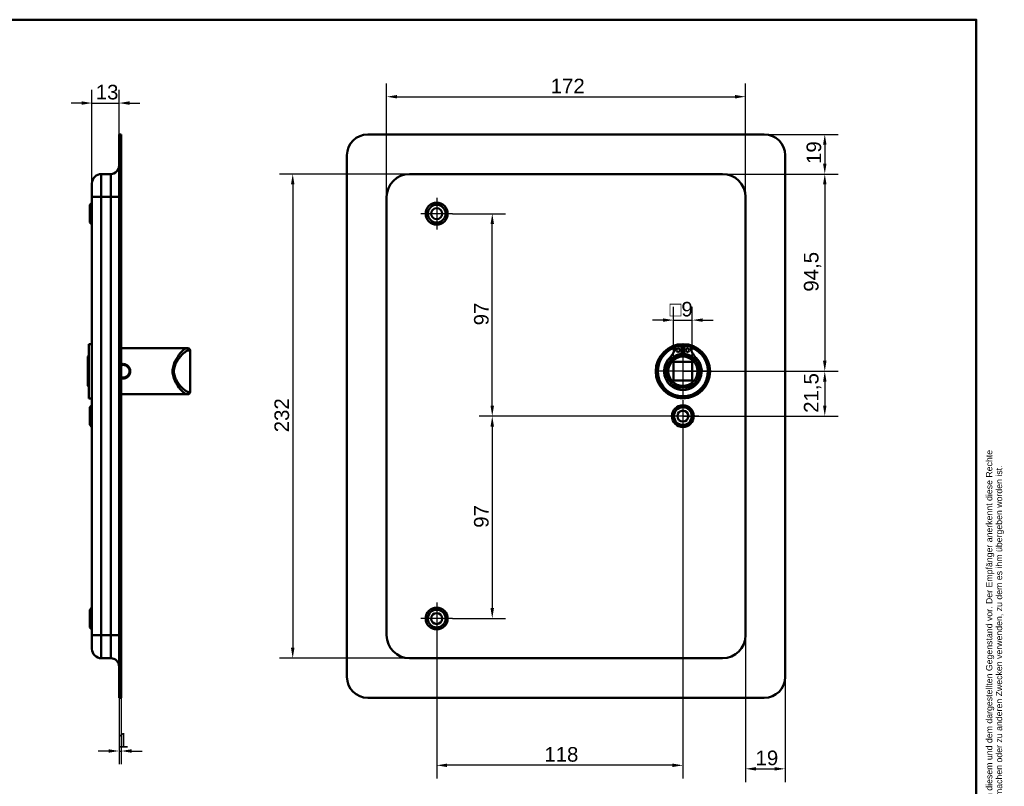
# Model space of a CAD drawing. Header units: millimetres. Extents: x 20 to 833, y 20 to 574.
# Tile 7 of 7: x 362 to 833, y 207 to 574. Entities that reach past the tile are written whole.
import ezdxf
from ezdxf.enums import TextEntityAlignment as Align

# ---------------------------------------------------------------- set-up
doc = ezdxf.new("R2010")
doc.units = ezdxf.units.MM
doc.header["$LTSCALE"] = 2
for name, color, linetype, lineweight in [('Bemaßungen(DIN)', 7, 'Continuous', 25), ('Mittelpunktmarkierung(DIN)', 7, 'Continuous', 25), ('Sichtbare Kanten(DIN)', 7, 'Continuous', 50), ('Sichtbare tangentiale Kanten(DIN)', 7, 'Continuous', 50), ('Skizziergeometrie(DIN)', 7, 'Continuous', 50), ('Skizzierlinie(DIN)', 7, 'Continuous', 25), ('Symbole(DIN)', 7, 'Continuous', 25)]:
    doc.layers.add(name, color=color, linetype=linetype, lineweight=lineweight)
doc.styles.add('Aktuell-DIN', font='arial.ttf')
doc.styles.add('STANDARD-DIN~0', font='arial.ttf')
doc.styles.add('Textstil10', font='arial.ttf')
doc.styles.add('Textstil41', font='arial.ttf', dxfattribs={"width": 0.8})
doc.styles.add('Textstil83', font='arial.ttf', dxfattribs={"width": 0.8})
doc.dimstyles.new('CAD-LAN', dxfattribs={"dimscale": 2, "dimtxt": 3.5, "dimasz": 2.5, "dimexe": 3.175, "dimexo": 0, "dimgap": 0.8, "dimtad": 1, "dimrnd": 1e-08, "dimtxsty": 'STANDARD-DIN~0', "dimcen": 0.09, "dimdle": 10, "dimclrd": 250, "dimclre": 250, "dimclrt": 250, "dimadec": 0, "dimazin": 2, "dimtfac": 1, "dimtmove": 0, "dimatfit": 3, "dimfxl": 1, "dimtolj": 1, "dimtzin": 0, "dimlwd": 25, "dimlwe": 25, "dimarcsym": 0})

# ---------------------------------------------------------------- blocks, each defined once
blk = doc.blocks.new('Ränder Standardrahmen')
at = {"layer": 'Skizziergeometrie(DIN)', "flags": 128}
blk.add_lwpolyline([(10, 10), (10, 287), (410, 287), (410, 10), (10, 10)], dxfattribs=at)
blk = doc.blocks.new('Schriftfelder Heusser')
at = {"layer": 'Skizziergeometrie(DIN)'}
for p, q in [((101, 229.92), (101, 236.92)), ((101, 236.92), (291, 236.92)), ((111, 229.92), (111, 236.92)), ((123, 229.92), (123, 236.92)), ((232, 229.92), (232, 236.92)), ((256, 229.92), (256, 236.92)), ((291, 236.92), (291, 229.92)), ((101, 191.42), (101, 229.92)), ((101, 229.92), (291, 229.92)), ((111, 229.92), (111, 221.42)), ((123, 229.92), (123, 221.42)), ((232, 229.92), (232, 221.42)), ((256, 229.92), (256, 221.42)), ((291, 229.92), (291, 191.42)), ((101, 221.42), (291, 221.42)), ((150, 221.42), (150, 204.42)), ((198.85, 221.42), (198.85, 204.42)), ((216.35, 221.42), (216.35, 204.42)), ((238.35, 221.42), (238.35, 204.42)), ((278, 221.42), (278, 191.42)), ((278, 208.67), (291, 208.67)), ((101, 204.42), (291, 204.42)), ((142, 204.42), (142, 191.42)), ((236, 204.42), (236, 191.42)), ((278, 200.17), (291, 200.17)), ((291, 191.42), (101, 191.42))]:
    blk.add_line(p, q, dxfattribs=at)
at = {"layer": 'Skizzierlinie(DIN)'}
for p, q in [((113.5, 221.42), (113.5, 204.42)), ((118, 221.42), (118, 204.42)), ((162.35, 221.42), (162.35, 204.42)), ((166.85, 221.42), (166.85, 204.42)), ((113.5, 217.17), (150, 217.17)), ((162.35, 217.17), (278, 217.17)), ((113.5, 212.92), (150, 212.92)), ((162.35, 212.92), (278, 212.92)), ((113.5, 208.67), (150, 208.67)), ((162.35, 208.67), (278, 208.67))]:
    blk.add_line(p, q, dxfattribs=at)
for centre in [(115.75, 219.25), (164.6, 219.25), (115.75, 215.04), (164.6, 215.04), (115.75, 210.79), (164.6, 210.79), (115.75, 206.54), (164.6, 206.54)]:
    blk.add_circle(centre, 1.75, dxfattribs=at)
at = {"layer": 'Symbole(DIN)', "color": 7, "insert": (293.33, 191.7), "char_height": 1.5, "width": 182.3003, "attachment_point": 1, "rotation": 90, "line_spacing_factor": 0.944221, "style": 'Aktuell-DIN'}
blk.add_mtext('\\fArial|b0|i0;\\H1.5000;Die Schlossfabrik Heusser AG ist Eigentümerin dieses Dokumentes und behält sich alle Rechte an diesem und dem dargestellten Gegenstand vor. Der Empfänger anerkennt diese Rechte\\Pund wird das Dokument nicht ohne schriftliche Ermächtigung der Eigentümerin Dritten zugänglich machen oder zu anderen Zwecken verwenden, zu dem es ihm übergeben worden ist.\\P ', dxfattribs=at)
at = {"layer": 'Symbole(DIN)', "color": 179, "true_color": 0x262659, "style": 'Aktuell-DIN'}
for s, insert, char_height, attachment_point in [('Pos.', (106, 227), 2.489, 2), ('Menge', (117, 227), 2.489, 2), ('Benennung', (125.81, 225.38), 2.489, 4), ('B-Nummer', (234.74, 225.62), 2.489, 4), ('Material', (265.02, 225.62), 2.489, 5), ('\\fArial|b0|i0;a', (115.81, 219.53), 2, 5), ('\\fArial|b0|i0;e', (164.54, 219.53), 2, 5), ('\\fArial|b0|i0;Gezeichnet', (200.05, 219.23), 2, 4), ('\\fArial|b0|i0;b', (115.75, 215), 2, 5), ('\\fArial|b0|i0;f', (164.55, 215.06), 2, 5), ('\\fArial|b0|i0;Freigegeben', (199.92, 216), 2, 1), ('\\fArial|b0|i0;c', (115.75, 211.01), 2, 5), ('\\fArial|b0|i0;g', (164.63, 211.05), 2, 5), ('\\fArial|b0|i0;Projekt', (200, 211.98), 2, 1), ('\\fArial|b0|i0;d', (115.76, 206.55), 2, 5), ('\\fArial|b0|i0;h', (164.55, 206.57), 2, 5), ('\\fArial|b0|i0;CAD-Nr.', (200, 207.5), 2, 1), ('\\fArial|b0|i0;\\H2.0000;Massstab', (284.39, 206.37), 2, 5), ('\\fArial|b0|i0;\\H2.0000;Baugruppe', (143.1, 203.73), 2, 1), ('\\fArial|b0|i0;Zeichnungs-Nr.', (237, 203.5), 2, 1), ('\\fArial|b0|i0;\\H2.5000;4853 Murgenthal', (113.33, 192.46), 2.5, 7)]:
    blk.add_mtext(s, dxfattribs=dict(at, insert=insert, char_height=char_height, attachment_point=attachment_point))
at = {"layer": 'Symbole(DIN)', "color": 179, "true_color": 0x262659, "attachment_point": 5, "style": 'Aktuell-DIN'}
for s, insert, char_height, width in [('Änd.', (107.21, 213), 2.489, 12.3494), ('Änd.', (156.12, 212.76), 2.489, 12.3494), ('\\fArial|b0|i0;Änderung', (284.51, 202.33), 2, 12.1143)]:
    blk.add_mtext(s, dxfattribs=dict(at, insert=insert, char_height=char_height, width=width))
at = {"layer": 'Symbole(DIN)', "color": 7, "insert": (143.1, 196.62), "char_height": 4.5, "width": 90.18, "attachment_point": 4, "style": 'Aktuell-DIN'}
blk.add_mtext('\\fArial|b0|i0;\\W0.90;\\H4.5000;Heusser-Muschel Serie 6  EN179', dxfattribs=at)
at = {"layer": 'Symbole(DIN)', "color": 179, "true_color": 0x262659, "style": 'Textstil10'}
blk.add_attdef('ERSTELLUNGSDATUM_001', (217.26, 218.29), '', height=2, dxfattribs=at)
at = {"layer": 'Symbole(DIN)', "color": 179, "true_color": 0x262659}
for tag, height, style, p in [('AUTOR', 2.49, 'Aktuell-DIN', (240.03, 219.26)), ('KONTROLLDATUM', 2, 'Textstil10', (217.42, 215.04)), ('KONTROLLIERT_VON', 2, 'Textstil10', (239.98, 215.05))]:
    blk.add_attdef(tag, text='', height=height, dxfattribs=dict(at, style=style)).set_placement(p, align=Align.MIDDLE_LEFT)
at = {"layer": 'Symbole(DIN)', "color": 7, "style": 'Textstil83', "width": 0.8}
blk.add_attdef('Anfänglicher_Ansichtsmaßstab_001', (281.57, 213.34), '', height=2.3, dxfattribs=at)
at = {"layer": 'Symbole(DIN)', "color": 179, "true_color": 0x262659, "style": 'Textstil10'}
blk.add_attdef('PROJEKT', text='', height=2, dxfattribs=at).set_placement((217.77, 209.72), align=Align.BOTTOM_LEFT)
at = {"layer": 'Symbole(DIN)', "color": 7, "style": 'Textstil41', "width": 0.8}
blk.add_attdef('STATUS', text='', height=5, dxfattribs=at).set_placement((284.53, 195.86), align=Align.MIDDLE_CENTER)
blk = doc.blocks.new('*D8')
at = {"layer": 'Bemaßungen(DIN)', "color": 250, "linetype": 'Continuous', "lineweight": 25, "true_color": 0x3f3f3f, "transparency": 16777216}
for p, q in [((537.37, 489.06), (537.37, 543.45)), ((709.37, 489.06), (709.37, 543.45)), ((542.37, 537.1), (704.37, 537.1))]:
    blk.add_line(p, q, dxfattribs=at)
at = {"layer": 'Bemaßungen(DIN)', "color": 250, "linetype": 'Continuous', "true_color": 0x3f3f3f, "transparency": 16777216}
for points in [[(542.37, 537.93), (542.37, 536.26), (537.37, 537.1)], [(704.37, 537.93), (704.37, 536.26), (709.37, 537.1)]]:
    blk.add_solid(points, dxfattribs=at)
at = {"layer": 'Defpoints', "color": 0, "linetype": 'Continuous', "transparency": 16777216}
for p in [(709.37, 537.1), (537.37, 489.06), (709.37, 489.06)]:
    blk.add_point(p, dxfattribs=at)
at = {"layer": 'Bemaßungen(DIN)', "color": 250, "linetype": 'Continuous', "lineweight": 25, "true_color": 0x3f3f3f, "transparency": 16777216, "insert": (616, 545.72), "char_height": 7, "attachment_point": 1, "style": 'STANDARD-DIN~0'}
blk.add_mtext('\\A1;172', dxfattribs=at)
blk = doc.blocks.new('*D9')
at = {"layer": 'Bemaßungen(DIN)', "color": 250, "linetype": 'Continuous', "lineweight": 25, "true_color": 0x3f3f3f, "transparency": 16777216}
for p, q in [((548.37, 500.06), (486.02, 500.06)), ((492.37, 495.06), (492.37, 273.06)), ((548.37, 268.06), (486.02, 268.06))]:
    blk.add_line(p, q, dxfattribs=at)
at = {"layer": 'Bemaßungen(DIN)', "color": 250, "linetype": 'Continuous', "true_color": 0x3f3f3f, "transparency": 16777216}
for points in [[(491.53, 495.06), (493.2, 495.06), (492.37, 500.06)], [(491.53, 273.06), (493.2, 273.06), (492.37, 268.06)]]:
    blk.add_solid(points, dxfattribs=at)
at = {"layer": 'Defpoints', "color": 0, "linetype": 'Continuous', "transparency": 16777216}
for p in [(548.37, 500.06), (492.37, 268.06), (548.37, 268.06)]:
    blk.add_point(p, dxfattribs=at)
at = {"layer": 'Bemaßungen(DIN)', "color": 250, "linetype": 'Continuous', "lineweight": 25, "true_color": 0x3f3f3f, "transparency": 16777216, "insert": (483.61, 376.3), "char_height": 7, "attachment_point": 1, "rotation": 90, "style": 'STANDARD-DIN~0'}
blk.add_mtext('\\A1;232', dxfattribs=at)
blk = doc.blocks.new('*D10')
at = {"layer": 'Bemaßungen(DIN)', "color": 250, "linetype": 'Continuous', "lineweight": 25, "true_color": 0x3f3f3f, "transparency": 16777216}
for p, q in [((698.37, 500.06), (753.72, 500.06)), ((747.37, 495.06), (747.37, 410.56)), ((679.37, 405.56), (753.72, 405.56))]:
    blk.add_line(p, q, dxfattribs=at)
at = {"layer": 'Bemaßungen(DIN)', "color": 250, "linetype": 'Continuous', "true_color": 0x3f3f3f, "transparency": 16777216}
for points in [[(746.53, 495.06), (748.2, 495.06), (747.37, 500.06)], [(746.53, 410.56), (748.2, 410.56), (747.37, 405.56)]]:
    blk.add_solid(points, dxfattribs=at)
at = {"layer": 'Defpoints', "color": 0, "linetype": 'Continuous', "transparency": 16777216}
for p in [(698.37, 500.06), (679.37, 405.56), (747.37, 405.56)]:
    blk.add_point(p, dxfattribs=at)
at = {"layer": 'Bemaßungen(DIN)', "color": 250, "linetype": 'Continuous', "lineweight": 25, "true_color": 0x3f3f3f, "transparency": 16777216, "insert": (737.35, 443.69), "char_height": 7, "attachment_point": 1, "rotation": 90, "style": 'STANDARD-DIN~0'}
blk.add_mtext('\\A1;94,5', dxfattribs=at)
blk = doc.blocks.new('*D11')
at = {"layer": 'Bemaßungen(DIN)', "color": 250, "linetype": 'Continuous', "lineweight": 25, "true_color": 0x3f3f3f, "transparency": 16777216}
for p, q in [((679.37, 405.56), (753.72, 405.56)), ((747.37, 400.56), (747.37, 389.06)), ((679.37, 384.06), (753.72, 384.06))]:
    blk.add_line(p, q, dxfattribs=at)
at = {"layer": 'Bemaßungen(DIN)', "color": 250, "linetype": 'Continuous', "true_color": 0x3f3f3f, "transparency": 16777216}
for points in [[(746.53, 400.56), (748.2, 400.56), (747.37, 405.56)], [(746.53, 389.06), (748.2, 389.06), (747.37, 384.06)]]:
    blk.add_solid(points, dxfattribs=at)
at = {"layer": 'Defpoints', "color": 0, "linetype": 'Continuous', "transparency": 16777216}
for p in [(679.37, 405.56), (679.37, 384.06), (747.37, 384.06)]:
    blk.add_point(p, dxfattribs=at)
at = {"layer": 'Bemaßungen(DIN)', "color": 250, "linetype": 'Continuous', "lineweight": 25, "true_color": 0x3f3f3f, "transparency": 16777216, "insert": (737.35, 385.63), "char_height": 7, "attachment_point": 1, "rotation": 90, "style": 'STANDARD-DIN~0'}
blk.add_mtext('\\A1;21,5', dxfattribs=at)
blk = doc.blocks.new('*D12')
at = {"layer": 'Bemaßungen(DIN)', "color": 250, "linetype": 'Continuous', "lineweight": 25, "true_color": 0x3f3f3f, "transparency": 16777216}
for p, q in [((569.02, 481.06), (594.35, 481.06)), ((588, 389.06), (588, 476.06)), ((679.37, 384.06), (581.65, 384.06))]:
    blk.add_line(p, q, dxfattribs=at)
at = {"layer": 'Bemaßungen(DIN)', "color": 250, "linetype": 'Continuous', "true_color": 0x3f3f3f, "transparency": 16777216}
for points in [[(587.17, 476.06), (588.83, 476.06), (588, 481.06)], [(587.17, 389.06), (588.83, 389.06), (588, 384.06)]]:
    blk.add_solid(points, dxfattribs=at)
at = {"layer": 'Defpoints', "color": 0, "linetype": 'Continuous', "transparency": 16777216}
for p in [(569.02, 481.06), (588, 481.06), (679.37, 384.06)]:
    blk.add_point(p, dxfattribs=at)
at = {"layer": 'Bemaßungen(DIN)', "color": 250, "linetype": 'Continuous', "lineweight": 25, "true_color": 0x3f3f3f, "transparency": 16777216, "insert": (579.25, 427.55), "char_height": 7, "attachment_point": 1, "rotation": 90, "style": 'STANDARD-DIN~0'}
blk.add_mtext('\\A1;97', dxfattribs=at)
blk = doc.blocks.new('*D13')
at = {"layer": 'Bemaßungen(DIN)', "color": 250, "linetype": 'Continuous', "lineweight": 25, "true_color": 0x3f3f3f, "transparency": 16777216}
for p, q in [((679.37, 384.06), (581.65, 384.06)), ((588, 379.06), (588, 292.06)), ((569.02, 287.06), (594.35, 287.06))]:
    blk.add_line(p, q, dxfattribs=at)
at = {"layer": 'Bemaßungen(DIN)', "color": 250, "linetype": 'Continuous', "true_color": 0x3f3f3f, "transparency": 16777216}
for points in [[(587.17, 379.06), (588.83, 379.06), (588, 384.06)], [(587.17, 292.06), (588.83, 292.06), (588, 287.06)]]:
    blk.add_solid(points, dxfattribs=at)
at = {"layer": 'Defpoints', "color": 0, "linetype": 'Continuous', "transparency": 16777216}
for p in [(679.37, 384.06), (569.02, 287.06), (588, 287.06)]:
    blk.add_point(p, dxfattribs=at)
at = {"layer": 'Bemaßungen(DIN)', "color": 250, "linetype": 'Continuous', "lineweight": 25, "true_color": 0x3f3f3f, "transparency": 16777216, "insert": (579.25, 330.55), "char_height": 7, "attachment_point": 1, "rotation": 90, "style": 'STANDARD-DIN~0'}
blk.add_mtext('\\A1;97', dxfattribs=at)
blk = doc.blocks.new('*D14')
at = {"layer": 'Bemaßungen(DIN)', "color": 250, "linetype": 'Continuous', "lineweight": 25, "true_color": 0x3f3f3f, "transparency": 16777216}
for p, q in [((679.37, 376.41), (679.37, 210.39)), ((561.37, 279.41), (561.37, 210.39)), ((674.37, 216.74), (566.37, 216.74))]:
    blk.add_line(p, q, dxfattribs=at)
at = {"layer": 'Bemaßungen(DIN)', "color": 250, "linetype": 'Continuous', "true_color": 0x3f3f3f, "transparency": 16777216}
for points in [[(566.37, 217.57), (566.37, 215.91), (561.37, 216.74)], [(674.37, 217.57), (674.37, 215.91), (679.37, 216.74)]]:
    blk.add_solid(points, dxfattribs=at)
at = {"layer": 'Defpoints', "color": 0, "linetype": 'Continuous', "transparency": 16777216}
for p in [(679.37, 376.41), (561.37, 279.41), (561.37, 216.74)]:
    blk.add_point(p, dxfattribs=at)
at = {"layer": 'Bemaßungen(DIN)', "color": 250, "linetype": 'Continuous', "lineweight": 25, "true_color": 0x3f3f3f, "transparency": 16777216, "insert": (612.96, 225.49), "char_height": 7, "attachment_point": 1, "style": 'STANDARD-DIN~0'}
blk.add_mtext('\\A1;118', dxfattribs=at)
blk = doc.blocks.new('*D15')
at = {"layer": 'Bemaßungen(DIN)', "color": 250, "linetype": 'Continuous', "lineweight": 25, "true_color": 0x3f3f3f, "transparency": 16777216}
for p, q in [((709.37, 279.06), (709.37, 208.71)), ((728.37, 259.06), (728.37, 208.71)), ((714.37, 215.06), (723.37, 215.06))]:
    blk.add_line(p, q, dxfattribs=at)
at = {"layer": 'Bemaßungen(DIN)', "color": 250, "linetype": 'Continuous', "true_color": 0x3f3f3f, "transparency": 16777216}
for points in [[(714.37, 215.89), (714.37, 214.23), (709.37, 215.06)], [(723.37, 215.89), (723.37, 214.23), (728.37, 215.06)]]:
    blk.add_solid(points, dxfattribs=at)
at = {"layer": 'Defpoints', "color": 0, "linetype": 'Continuous', "transparency": 16777216}
for p in [(709.37, 279.06), (728.37, 259.06), (728.37, 215.06)]:
    blk.add_point(p, dxfattribs=at)
at = {"layer": 'Bemaßungen(DIN)', "color": 250, "linetype": 'Continuous', "lineweight": 25, "true_color": 0x3f3f3f, "transparency": 16777216, "insert": (714.18, 223.81), "char_height": 7, "attachment_point": 1, "style": 'STANDARD-DIN~0'}
blk.add_mtext('\\A1;19', dxfattribs=at)
blk = doc.blocks.new('*D16')
at = {"layer": 'Bemaßungen(DIN)', "color": 250, "linetype": 'Continuous', "lineweight": 25, "true_color": 0x3f3f3f, "transparency": 16777216}
for p, q in [((718.37, 519.06), (753.72, 519.06)), ((747.37, 514.06), (747.37, 505.06)), ((698.37, 500.06), (753.72, 500.06))]:
    blk.add_line(p, q, dxfattribs=at)
at = {"layer": 'Bemaßungen(DIN)', "color": 250, "linetype": 'Continuous', "true_color": 0x3f3f3f, "transparency": 16777216}
for points in [[(746.53, 514.06), (748.2, 514.06), (747.37, 519.06)], [(746.53, 505.06), (748.2, 505.06), (747.37, 500.06)]]:
    blk.add_solid(points, dxfattribs=at)
at = {"layer": 'Defpoints', "color": 0, "linetype": 'Continuous', "transparency": 16777216}
for p in [(718.37, 519.06), (698.37, 500.06), (747.37, 500.06)]:
    blk.add_point(p, dxfattribs=at)
at = {"layer": 'Bemaßungen(DIN)', "color": 250, "linetype": 'Continuous', "lineweight": 25, "true_color": 0x3f3f3f, "transparency": 16777216, "insert": (738.62, 504.87), "char_height": 7, "attachment_point": 1, "rotation": 90, "style": 'STANDARD-DIN~0'}
blk.add_mtext('\\A1;19', dxfattribs=at)
blk = doc.blocks.new('*D17')
at = {"layer": 'Bemaßungen(DIN)', "color": 250, "linetype": 'Continuous', "lineweight": 25, "true_color": 0x3f3f3f, "transparency": 16777216}
for p, q in [((674.87, 410.06), (674.87, 436.41)), ((683.87, 410.06), (683.87, 436.41)), ((669.87, 430.06), (664.87, 430.06)), ((674.87, 430.06), (683.87, 430.06)), ((688.87, 430.06), (693.87, 430.06))]:
    blk.add_line(p, q, dxfattribs=at)
at = {"layer": 'Bemaßungen(DIN)', "color": 250, "linetype": 'Continuous', "true_color": 0x3f3f3f, "transparency": 16777216}
for points in [[(669.87, 430.89), (669.87, 429.23), (674.87, 430.06)], [(688.87, 430.89), (688.87, 429.23), (683.87, 430.06)]]:
    blk.add_solid(points, dxfattribs=at)
at = {"layer": 'Defpoints', "color": 0, "linetype": 'Continuous', "transparency": 16777216}
for p in [(683.87, 430.06), (674.87, 410.06), (683.87, 410.06)]:
    blk.add_point(p, dxfattribs=at)
at = {"layer": 'Bemaßungen(DIN)', "color": 250, "linetype": 'Continuous', "lineweight": 25, "true_color": 0x3f3f3f, "transparency": 16777216, "insert": (672.99, 438.81), "char_height": 7, "attachment_point": 1, "style": 'STANDARD-DIN~0'}
blk.add_mtext('\\A1;\\fAIGDT|b0|i0;\\H7.0000;o\\fArial|b0|i0;\\H7.0000;9', dxfattribs=at)
blk = doc.blocks.new('*D18')
at = {"layer": 'Bemaßungen(DIN)', "color": 250, "linetype": 'Continuous', "lineweight": 25, "true_color": 0x3f3f3f, "transparency": 16777216}
for p, q in [((396.14, 495.56), (396.14, 540.41)), ((409.14, 519.06), (409.14, 540.41)), ((391.14, 534.06), (386.14, 534.06)), ((396.14, 534.06), (409.14, 534.06)), ((414.14, 534.06), (419.14, 534.06))]:
    blk.add_line(p, q, dxfattribs=at)
at = {"layer": 'Bemaßungen(DIN)', "color": 250, "linetype": 'Continuous', "true_color": 0x3f3f3f, "transparency": 16777216}
for points in [[(391.14, 534.89), (391.14, 533.23), (396.14, 534.06)], [(414.14, 534.89), (414.14, 533.23), (409.14, 534.06)]]:
    blk.add_solid(points, dxfattribs=at)
at = {"layer": 'Defpoints', "color": 0, "linetype": 'Continuous', "transparency": 16777216}
for p in [(409.14, 534.06), (409.14, 519.06), (396.14, 495.56)]:
    blk.add_point(p, dxfattribs=at)
at = {"layer": 'Bemaßungen(DIN)', "color": 250, "linetype": 'Continuous', "lineweight": 25, "true_color": 0x3f3f3f, "transparency": 16777216, "insert": (397.95, 542.81), "char_height": 7, "attachment_point": 1, "style": 'STANDARD-DIN~0'}
blk.add_mtext('\\A1;13', dxfattribs=at)
blk = doc.blocks.new('*D19')
at = {"layer": 'Bemaßungen(DIN)', "color": 250, "linetype": 'Continuous', "lineweight": 25, "true_color": 0x3f3f3f, "transparency": 16777216}
for p, q in [((409.14, 249.06), (409.14, 217.25)), ((410.14, 249.06), (410.14, 217.25)), ((404.14, 223.6), (399.14, 223.6)), ((409.14, 223.6), (410.14, 223.6)), ((415.14, 223.6), (420.14, 223.6))]:
    blk.add_line(p, q, dxfattribs=at)
at = {"layer": 'Bemaßungen(DIN)', "color": 250, "linetype": 'Continuous', "true_color": 0x3f3f3f, "transparency": 16777216}
for points in [[(404.14, 224.44), (404.14, 222.77), (409.14, 223.6)], [(415.14, 224.44), (415.14, 222.77), (410.14, 223.6)]]:
    blk.add_solid(points, dxfattribs=at)
at = {"layer": 'Defpoints', "color": 0, "linetype": 'Continuous', "transparency": 16777216}
for p in [(409.14, 249.06), (410.14, 249.06), (410.14, 223.6)]:
    blk.add_point(p, dxfattribs=at)
at = {"layer": 'Bemaßungen(DIN)', "color": 250, "linetype": 'Continuous', "lineweight": 25, "true_color": 0x3f3f3f, "transparency": 16777216, "insert": (408.35, 232.23), "char_height": 7, "attachment_point": 1, "style": 'STANDARD-DIN~0'}
blk.add_mtext('\\A1;1', dxfattribs=at)

msp = doc.modelspace()

# ---------------------------------------------------------------- linework, layer by layer
at = {"layer": 'Mittelpunktmarkierung(DIN)', "linetype": 'Continuous'}
for p, q in [((561.367, 488.71), (561.367, 473.41)), ((569.017, 481.06), (553.717, 481.06)), ((679.367, 417.56), (679.367, 393.56)), ((691.367, 405.56), (667.367, 405.56)), ((679.367, 391.71), (679.367, 376.41)), ((687.017, 384.06), (671.717, 384.06)), ((561.367, 294.71), (561.367, 279.41)), ((569.017, 287.06), (553.717, 287.06))]:
    msp.add_line(p, q, dxfattribs=at)
at = {"layer": 'Sichtbare Kanten(DIN)'}
for p, q in [((410.135, 519.06), (409.135, 519.06)), ((409.135, 509.06), (409.135, 519.06)), ((410.135, 519.06), (410.135, 509.06)), ((528.367, 519.06), (718.367, 519.06)), ((409.135, 509.06), (409.135, 259.06)), ((410.135, 509.06), (410.135, 259.06)), ((518.367, 259.06), (518.367, 509.06)), ((728.367, 509.06), (728.367, 259.06)), ((396.135, 489.06), (396.135, 495.56)), ((405.135, 500.06), (400.635, 500.06)), ((698.367, 500.06), (548.367, 500.06)), ((395.135, 485.31), (396.135, 486.31)), ((396.135, 489.06), (396.135, 279.06)), ((537.367, 489.06), (537.367, 279.06)), ((709.367, 279.06), (709.367, 489.06)), ((395.135, 476.81), (395.135, 485.31)), ((395.135, 476.81), (396.135, 475.81)), ((394.635, 418.56), (394.635, 392.56)), ((394.635, 418.56), (396.135, 418.56)), ((410.135, 416.56), (437.135, 416.56)), ((437.135, 416.56), (441.465, 416.56)), ((441.465, 416.56), (442.135, 416.56)), ((443.135, 395.56), (443.135, 415.56)), ((675.726, 417.518), (678.75, 417.518)), ((678.75, 417.518), (678.75, 413.818)), ((679.984, 413.818), (679.984, 417.518)), ((679.984, 417.518), (683.007, 417.518)), ((394.135, 412.56), (394.635, 413.06)), ((394.135, 398.56), (394.135, 412.56)), ((674.867, 401.06), (674.867, 410.06)), ((674.867, 410.06), (683.867, 410.06)), ((683.867, 410.06), (683.867, 401.06)), ((394.135, 398.56), (394.635, 398.06)), ((683.867, 401.06), (674.867, 401.06)), ((394.635, 392.56), (396.135, 392.56)), ((410.135, 394.56), (437.135, 394.56)), ((437.135, 394.56), (441.465, 394.56)), ((442.135, 394.56), (441.465, 394.56)), ((395.135, 388.31), (396.135, 389.31)), ((395.135, 379.81), (395.135, 388.31)), ((395.135, 379.81), (396.135, 378.81)), ((395.135, 291.31), (396.135, 292.31)), ((395.135, 282.81), (395.135, 291.31)), ((395.135, 282.81), (396.135, 281.81)), ((396.135, 272.56), (396.135, 279.06)), ((405.135, 268.06), (400.635, 268.06)), ((548.367, 268.06), (698.367, 268.06)), ((409.135, 249.06), (409.135, 259.06)), ((410.135, 259.06), (410.135, 249.06)), ((409.135, 249.06), (410.135, 249.06)), ((718.367, 249.06), (528.367, 249.06))]:
    msp.add_line(p, q, dxfattribs=at)
for centre, radius in [((561.367, 481.06), 5.25), ((561.367, 481.06), 4.25), ((561.367, 481.06), 2.65), ((679.367, 405.56), 13), ((679.367, 405.56), 12.5), ((677.135, 415.668), 0.85), ((681.599, 415.668), 0.85), ((679.367, 405.56), 8), ((679.367, 405.56), 7), ((679.367, 384.06), 5.25), ((679.367, 384.06), 4.25), ((679.367, 384.06), 2.65), ((561.367, 287.06), 5.25), ((561.367, 287.06), 4.25), ((561.367, 287.06), 2.65)]:
    msp.add_circle(centre, radius, dxfattribs=at)
for centre, radius, start, end in [((528.367, 509.06), 10, 90, 180), ((718.367, 509.06), 10, 0, 90), ((405.135, 504.06), 4, 270, 0), ((400.635, 495.56), 4.5, 90, 180), ((548.367, 489.06), 11, 90, 180), ((698.367, 489.06), 11, 0, 90), ((442.135, 415.56), 1, 0, 90), ((679.367, 405.56), 12, 108.17213, 71.82787), ((667.044, 418.258), 8.678, 314.1409, 355.03295), ((679.367, 405.56), 12, 85.21102, 94.78898), ((691.69, 418.258), 8.678, 184.96705, 225.8591), ((679.367, 405.56), 9.017, 134.1409, 45.8591), ((679.367, 406.293), 7.55, 94.68501, 144.3129), ((679.367, 405.56), 8.2, 63.63056, 116.36944), ((679.367, 405.56), 9, 86.0711, 93.9289), ((679.367, 406.293), 7.55, 35.6871, 85.31499), ((442.135, 395.56), 1, 270, 0), ((548.367, 279.06), 11, 180, 270), ((698.367, 279.06), 11, 270, 0), ((400.635, 272.56), 4.5, 180, 270), ((405.135, 264.06), 4, 0, 90), ((528.367, 259.06), 10, 180, 270), ((718.367, 259.06), 10, 270, 0)]:
    msp.add_arc(centre, radius, start, end, dxfattribs=at)
for points, knots in [([(411.135, 402.081), (411.64, 402.081), (412.656, 402.327), (413.848, 403.316), (414.523, 404.751), (414.526, 406.914), (413.16, 408.681), (411.302, 409.117), (410.457, 408.985), (410.135, 408.882)], [-2.1150433, -2.1150433, -2.1150433, -2.1150433, -1.9639931, -1.8129167, -1.6618403, -1.510764, -1.2086112, -1.0575348, -0.9565762, -0.9565762, -0.9565762, -0.9565762]), ([(410.135, 408.388), (410.454, 408.501), (410.794, 408.56), (411.134, 408.56), (411.587, 408.56), (412.038, 408.456), (412.441, 408.261), (413.247, 407.871), (413.857, 407.109), (414.059, 406.233), (414.159, 405.795), (414.16, 405.329), (414.059, 404.889), (413.958, 404.45), (413.758, 404.037), (413.48, 403.689), (413.202, 403.34), (412.847, 403.056), (412.443, 402.86), (412.039, 402.665), (411.585, 402.56), (411.135, 402.56)], [3.0589228, 3.0589228, 3.0589228, 3.0589228, 3.1726043, 3.1726043, 3.1726043, 3.3236807, 3.3236807, 3.3236807, 3.6258335, 3.6258335, 3.6258335, 3.7769099, 3.7769099, 3.7769099, 3.9279863, 3.9279863, 3.9279863, 4.0790627, 4.0790627, 4.0790627, 4.2301128, 4.2301128, 4.2301128, 4.2301128]), ([(410.135, 402.244), (410.458, 402.138), (410.795, 402.082), (411.135, 402.081), (411.135, 402.081), (411.135, 402.081), (411.135, 402.081)], [-0.10163742, -0.10163742, -0.10163742, -0.10163742, 0, 0, 0, 0.00002622, 0.00002622, 0.00002622, 0.00002622]), ([(411.135, 402.56), (411.135, 402.56), (411.135, 402.56), (411.135, 402.56), (410.795, 402.56), (410.456, 402.622), (410.137, 402.736)], [2.11504322, 2.11504322, 2.11504322, 2.11504322, 2.11506954, 2.11506954, 2.11506954, 2.22920035, 2.22920035, 2.22920035, 2.22920035])]:
    msp.add_open_spline(points, degree=3, knots=knots, dxfattribs=at)
at = {"layer": 'Sichtbare tangentiale Kanten(DIN)'}
for p, q in [((409.135, 509.06), (410.135, 509.06)), ((400.635, 500.06), (400.635, 489.06)), ((405.135, 489.06), (405.135, 500.06)), ((400.635, 489.06), (396.135, 489.06)), ((405.135, 489.06), (400.635, 489.06)), ((400.635, 279.06), (400.635, 489.06)), ((405.135, 489.06), (405.135, 279.06)), ((405.135, 489.06), (409.135, 489.06)), ((443.135, 415.56), (442.43, 415.56)), ((411.135, 402.082), (411.135, 402.56)), ((442.43, 395.56), (443.135, 395.56)), ((400.635, 279.06), (396.135, 279.06)), ((400.635, 279.06), (400.635, 268.06)), ((405.135, 279.06), (400.635, 279.06)), ((405.135, 268.06), (405.135, 279.06)), ((405.135, 279.06), (409.135, 279.06)), ((410.135, 259.06), (409.135, 259.06))]:
    msp.add_line(p, q, dxfattribs=at)
for centre, major_axis, start_param, end_param in [((441.465, 415.56), (0, 1), 4.712389, 6.2831853), ((441.465, 395.56), (0, -1), 0, 1.5707963)]:
    msp.add_ellipse(centre, major_axis=major_axis, ratio=0.9647528, start_param=start_param, end_param=end_param, dxfattribs=at)
for points, knots in [([(441.465, 416.56), (441.251, 416.56), (440.715, 416.353), (439.322, 415.227), (437.225, 412.763), (435.217, 409.161), (434.657, 405.57), (434.998, 403.333), (435.551, 401.701), (436.228, 400.194), (437.624, 397.874), (439.325, 395.893), (440.713, 394.767), (441.251, 394.56), (441.465, 394.56)], [-3.4261334, -3.4261334, -3.4261334, -3.4261334, -3.1814096, -2.9366858, -2.4472382, -1.9577905, -1.7130667, -1.4683429, -1.345981, -1.2236191, -0.9788953, -0.4894476, -0.2447238, 0, 0, 0, 0]), ([(442.43, 395.56), (442.204, 395.56), (441.922, 395.654), (441.598, 395.829), (441.273, 396.004), (440.908, 396.26), (440.515, 396.581), (439.73, 397.222), (438.834, 398.123), (437.976, 399.226), (437.546, 399.778), (437.127, 400.38), (436.749, 401.038), (436.56, 401.366), (436.382, 401.709), (436.22, 402.066), (436.059, 402.422), (435.913, 402.793), (435.792, 403.176), (435.55, 403.942), (435.407, 404.755), (435.409, 405.57), (435.411, 406.385), (435.557, 407.201), (435.797, 407.963), (436.276, 409.488), (437.121, 410.798), (437.983, 411.901), (438.846, 413.004), (439.732, 413.9), (440.516, 414.54), (440.907, 414.86), (441.273, 415.116), (441.597, 415.291), (441.922, 415.466), (442.204, 415.56), (442.43, 415.56)], [0, 0, 0, 0, 0.2447238, 0.2447238, 0.2447238, 0.4894476, 0.4894476, 0.4894476, 0.9788953, 0.9788953, 0.9788953, 1.2236191, 1.2236191, 1.2236191, 1.345981, 1.345981, 1.345981, 1.4683429, 1.4683429, 1.4683429, 1.7130667, 1.7130667, 1.7130667, 1.9577905, 1.9577905, 1.9577905, 2.4472382, 2.4472382, 2.4472382, 2.9366858, 2.9366858, 2.9366858, 3.1814096, 3.1814096, 3.1814096, 3.4261334, 3.4261334, 3.4261334, 3.4261334])]:
    msp.add_open_spline(points, degree=3, knots=knots, dxfattribs=at)

# ---------------------------------------------------------------- block references
at = {"xscale": 2, "yscale": 2, "zscale": 2}
msp.add_blockref('Ränder Standardrahmen', (0, 0), dxfattribs=at)
msp.add_blockref('Schriftfelder Heusser', (238, -362.833), dxfattribs=at).add_auto_attribs({'ERSTELLUNGSDATUM_001': '21.12.2020', 'Anfänglicher_Ansichtsmaßstab_001': '1 : 2'})

# ---------------------------------------------------------------- dimensions: what is measured, and where the dimension line sits
at = {"layer": 'Bemaßungen(DIN)', "color": 250, "linetype": 'Continuous', "lineweight": 25, "true_color": 0x3f3f3f}
for base, p1, p2, angle, override, picture, middle in [((409.135, 534.06), (396.135, 495.56), (409.135, 519.06), 180, {"dimgap": 0.8, "dimdec": 2, "dimtol": 0, "dimlim": 0, "dimtp": 0, "dimtm": 0, "dimtdec": 2, "dimtofl": 1, "dimatfit": 1}, '*D18', (402.635, 534.06)), ((709.367, 537.095), (537.367, 489.06), (709.367, 489.06), 180, {"dimgap": 0.8, "dimdec": 2, "dimtol": 0, "dimlim": 0, "dimtp": 0, "dimtm": 0, "dimtdec": 2, "dimtofl": 0, "dimatfit": 1}, '*D8', (623.367, 537.095)), ((747.367, 500.06), (718.367, 519.06), (698.367, 500.06), 270, {"dimgap": 0.8, "dimdec": 2, "dimtol": 0, "dimlim": 0, "dimtp": 0, "dimtm": 0, "dimtdec": 2, "dimtofl": 0, "dimatfit": 1}, '*D16', (747.367, 509.56)), ((492.367, 268.06), (548.367, 500.06), (548.367, 268.06), 90, {"dimgap": 0.8, "dimdec": 2, "dimtol": 0, "dimlim": 0, "dimtp": 0, "dimtm": 0, "dimtdec": 2, "dimtofl": 0, "dimatfit": 1}, '*D9', (492.367, 384.06)), ((747.367, 405.56), (698.367, 500.06), (679.367, 405.56), 90, {"dimgap": 0.8, "dimdec": 2, "dimtol": 0, "dimlim": 0, "dimtp": 0, "dimtm": 0, "dimtdec": 2, "dimtofl": 0, "dimatfit": 1}, '*D10', (747.367, 452.81)), ((587.999, 481.06), (679.367, 384.06), (569.017, 481.06), 90, {"dimgap": 0.8, "dimdec": 2, "dimtol": 0, "dimlim": 0, "dimtp": 0, "dimtm": 0, "dimtdec": 2, "dimtofl": 0, "dimatfit": 1}, '*D12', (587.999, 432.56)), ((747.367, 384.06), (679.367, 405.56), (679.367, 384.06), 90, {"dimgap": 0.8, "dimdec": 2, "dimtol": 0, "dimlim": 0, "dimtp": 0, "dimtm": 0, "dimtdec": 2, "dimtofl": 0, "dimatfit": 1}, '*D11', (747.367, 394.81)), ((587.999, 287.06), (679.367, 384.06), (569.017, 287.06), 90, {"dimgap": 0.8, "dimdec": 2, "dimtol": 0, "dimlim": 0, "dimtp": 0, "dimtm": 0, "dimtdec": 2, "dimtofl": 0, "dimatfit": 1}, '*D13', (587.999, 335.56)), ((561.367, 216.741), (679.367, 376.41), (561.367, 279.41), 180, {"dimgap": 0.8, "dimdec": 2, "dimtol": 0, "dimlim": 0, "dimtp": 0, "dimtm": 0, "dimtdec": 2, "dimtofl": 0, "dimatfit": 1}, '*D14', (620.367, 216.741)), ((410.135, 223.603), (409.135, 249.06), (410.135, 249.06), 180, {"dimgap": 0.8, "dimdec": 2, "dimtol": 0, "dimlim": 0, "dimtp": 0, "dimtm": 0, "dimtdec": 2, "dimtofl": 1, "dimatfit": 1}, '*D19', (409.635, 223.603))]:
    dim = msp.add_linear_dim(base=base, p1=p1, p2=p2, angle=angle, dimstyle='CAD-LAN', override=override, dxfattribs=at)
    dim.commit()
    dim.dimension.update_dxf_attribs({"geometry": picture, "text_midpoint": middle, "dimtype": 160})
dim = msp.add_linear_dim(base=(683.867, 430.06), p1=(674.867, 410.06), p2=(683.867, 410.06), angle=180, text='\\fAIGDT|b0|i0;\\H7.0000;o\\fArial|b0|i0;\\H7.0000;<>', dimstyle='CAD-LAN', override={"dimgap": 0.8, "dimdec": 2, "dimtol": 0, "dimlim": 0, "dimtp": 0, "dimtm": 0, "dimtdec": 2, "dimtofl": 1, "dimatfit": 1}, dxfattribs=at)
dim.commit()
dim.dimension.update_dxf_attribs({"geometry": '*D17', "text_midpoint": (679.367, 430.06), "dimtype": 160})
dim = msp.add_linear_dim(base=(728.367, 215.06), p1=(709.367, 279.06), p2=(728.367, 259.06), dimstyle='CAD-LAN', override={"dimgap": 0.8, "dimdec": 2, "dimtol": 0, "dimlim": 0, "dimtp": 0, "dimtm": 0, "dimtdec": 2, "dimtofl": 0, "dimatfit": 1}, dxfattribs=at)
dim.commit()
dim.dimension.update_dxf_attribs({"geometry": '*D15', "text_midpoint": (718.867, 215.06), "dimtype": 160})

doc.saveas('drawing.dxf')
